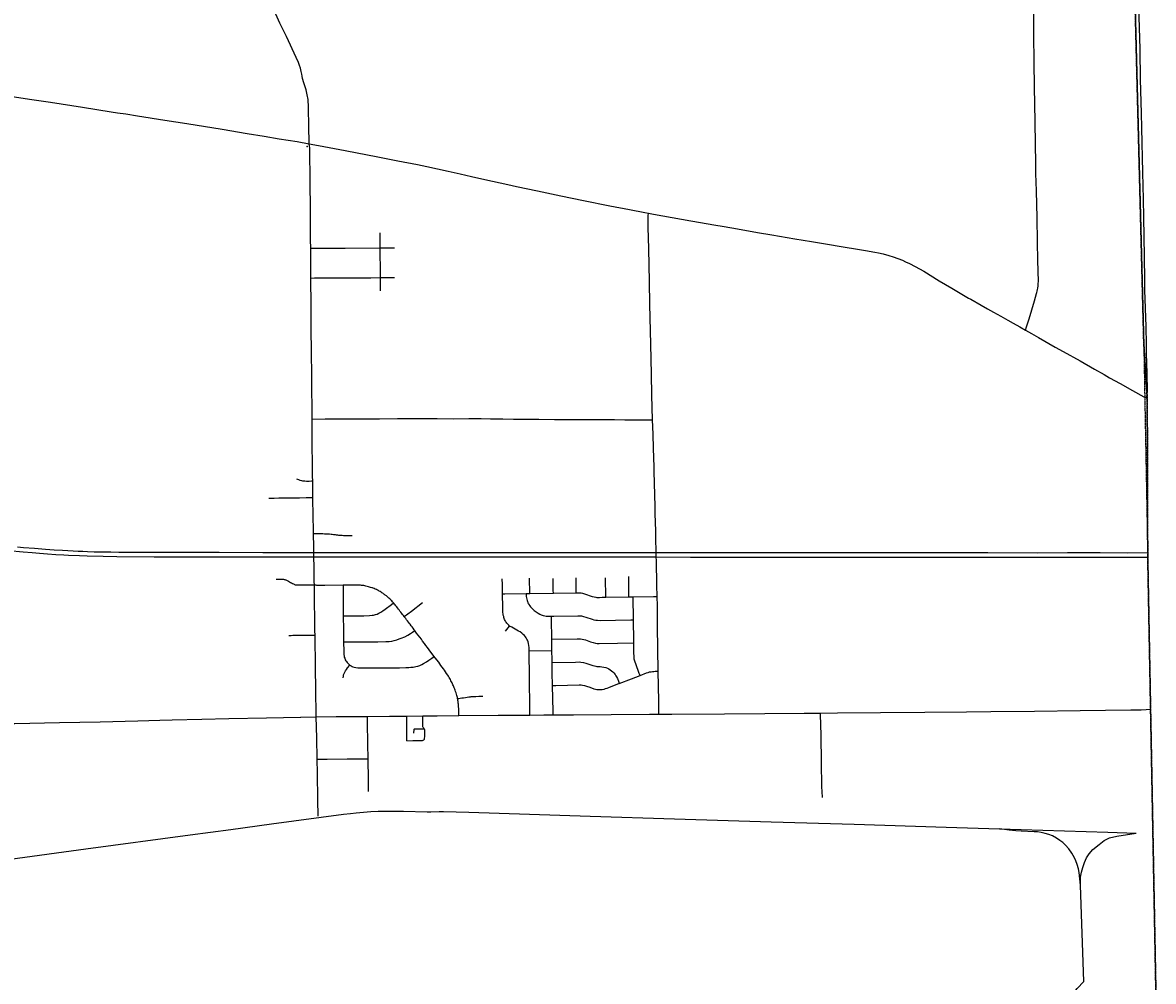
# Model space of a CAD drawing. Header units: feet. Extents: x 2113747 to 2516209, y 960708 to 1356798.
# Tile 87 of 92: x 2363337 to 2380505, y 1177717 to 1192273. Entities that reach past the tile are written whole.
import ezdxf

# ---------------------------------------------------------------- set-up
doc = ezdxf.new("R2010")
doc.units = ezdxf.units.FT
doc.header["$LTSCALE"] = 20
doc.header["$MEASUREMENT"] = 0
doc.linetypes.add('OhDOT_USTN3', pattern=[0.22, 0.165, -0.055])
doc.linetypes.add('rr2', pattern=[0])
for name, color, linetype in [('GM_X_Adjacent_County', 251, 'OhDOT_USTN3'), ('GM_X_City_Street', 251, 'Continuous'), ('GM_X_County', 251, 'OhDOT_USTN3'), ('GM_X_County_Road', 3, 'Continuous'), ('GM_X_Interstate_Route', 1, 'Continuous'), ('GM_X_Rail_Line', 251, 'rr2'), ('GM_X_State_Location', 251, 'Continuous'), ('GM_X_State_Route', 1, 'Continuous'), ('GM_X_Township', 251, 'OhDOT_USTN3'), ('GM_X_Township_Road', 4, 'Continuous'), ('GM_X_Township_Subdivision', 4, 'Continuous'), ('GM_X_Unincorporated_Location', 2, 'Continuous')]:
    doc.layers.add(name, color=color, linetype=linetype)
doc.styles.add('Styledgn030', font='dgn030.shx')

msp = doc.modelspace()

# ---------------------------------------------------------------- linework, layer by layer
at = {"layer": 'GM_X_Adjacent_County', "flags": 128}
msp.add_lwpolyline([(2484046, 1279851), (2487984, 1279948), (2488245, 1279956), (2489951, 1280020), (2497406, 1280301), (2508226, 1280716), (2508400, 1280722), (2511362, 1280834), (2511402, 1278992), (2511651, 1267387), (2511802, 1260388), (2511853, 1258032), (2511912, 1255330), (2511951, 1253456), (2512010, 1250592), (2512101, 1246172), (2512230, 1239911), (2512292, 1236891), (2512353, 1234371), (2512465, 1230387), (2512571, 1226651), (2512594, 1225202), (2512630, 1223723), (2512651, 1222857), (2512655, 1222660), (2512653, 1222387), (2512690, 1221236), (2512712, 1220325), (2512903, 1212315), (2513077, 1204484), (2513180, 1199820), (2513219, 1198046), (2513416, 1189169), (2513462, 1187239), (2513501, 1185556), (2513514, 1184984), (2513530, 1184327), (2513546, 1183622), (2513555, 1183225), (2513567, 1182726), (2513578, 1182260), (2513588, 1181821), (2513593, 1181627), (2513617, 1180939), (2513628, 1180521), (2513670, 1179740), (2513676, 1179494), (2513699, 1179041), (2513739, 1174780), (2513796, 1172613), (2513885, 1169327), (2513930, 1167379), (2513942, 1166454), (2513947, 1166127), (2513953, 1165987), (2514002, 1164246), (2514041, 1162151), (2514063, 1161131), (2514138, 1157427), (2514238, 1151848), (2514283, 1149331), (2514318, 1147339), (2510324, 1147267), (2506689, 1147200), (2506258, 1147195), (2500522, 1147082), (2496768, 1147012), (2496130, 1147000), (2495470, 1146984), (2492871, 1146938), (2489784, 1146884), (2488775, 1146866), (2487813, 1146848), (2487526, 1146842), (2486294, 1146820), (2485346, 1146802), (2481592, 1146776), (2481240, 1146773), (2480562, 1146753), (2479591, 1146751), (2479217, 1146735), (2477862, 1146726), (2477431, 1146718), (2477075, 1146717), (2476719, 1146718), (2475598, 1146706), (2475461, 1146714), (2474029, 1146683), (2472669, 1146652), (2471852, 1146646), (2471569, 1146639), (2471535, 1146638), (2471501, 1146638), (2471224, 1146630), (2470854, 1146632), (2470658, 1146630), (2470516, 1146626), (2469250, 1146608), (2468903, 1146602), (2468501, 1146594), (2461815, 1146508), (2461446, 1146481), (2459610, 1146457), (2456023, 1146410), (2454902, 1146395), (2454737, 1146393), (2454401, 1146388), (2454115, 1146384), (2453860, 1146380), (2452179, 1146359), (2450952, 1146363), (2450451, 1146366), (2450051, 1146346), (2449776, 1146343), (2449101, 1146335), (2445581, 1146287), (2444666, 1146263), (2444274, 1146267), (2443037, 1146236), (2442911, 1146233), (2439879, 1146170), (2434890, 1146115), (2433884, 1146098), (2431940, 1146079), (2431501, 1146076), (2430211, 1146047), (2421201, 1145935), (2418971, 1145882), (2418652, 1145879), (2418494, 1145897), (2413179, 1145801), (2412897, 1145794), (2407758, 1145683), (2403523, 1145588), (2398484, 1145471), (2393911, 1145372), (2391157, 1145315), (2390674, 1145305), (2390179, 1145300), (2388382, 1145259), (2383055, 1145188), (2382496, 1145180), (2381158, 1145150), (2381034, 1152023), (2381026, 1152330), (2380892, 1156694), (2380878, 1157552), (2380824, 1161039), (2380824, 1161382), (2380771, 1165044), (2380746, 1166807), (2380682, 1170163), (2380463, 1181823), (2380419, 1184193), (2380412, 1186569), (2380359, 1187412), (2380181, 1194352), (2380179, 1195356), (2380022, 1202249), (2380003, 1203413), (2380014, 1209139), (2379833, 1216178), (2379742, 1219374), (2379735, 1219826), (2379690, 1223029), (2379605, 1226364), (2379498, 1231510), (2379428, 1236058), (2379404, 1237933), (2379296, 1246319), (2379253, 1249553), (2379228, 1251500), (2378972, 1263471), (2378866, 1269735), (2378873, 1270911), (2378754, 1276290), (2378707, 1279034), (2386863, 1279126), (2391602, 1279179), (2395356, 1279222), (2405728, 1279339), (2405824, 1279340), (2411190, 1279400), (2413131, 1279426), (2415745, 1279455), (2423663, 1279533), (2431554, 1279611), (2434345, 1279639), (2436880, 1279651), (2440308, 1279667), (2444698, 1279689), (2448154, 1279679), (2451685, 1279695), (2455533, 1279713), (2458209, 1279725), (2458287, 1279726), (2465937, 1279754), (2471340, 1279774), (2476122, 1279790), (2478782, 1279799), (2482992, 1279825), (2484046, 1279851)], dxfattribs=at)
at = {"layer": 'GM_X_City_Street', "flags": 128}
for points in [[(2367742, 1185314), (2367741, 1185381), (2367740, 1185426), (2367738, 1185644), (2367736, 1185788), (2367733, 1186044), (2367735, 1186254)], [(2367735, 1186254), (2367931, 1186255), (2368119, 1186256), (2368338, 1186257), (2368565, 1186258), (2368754, 1186259), (2369028, 1186260), (2369251, 1186260), (2369456, 1186260), (2369631, 1186260), (2369886, 1186259), (2370112, 1186260), (2370297, 1186261), (2370439, 1186259), (2370517, 1186258), (2370573, 1186257), (2370626, 1186256), (2370792, 1186252), (2371014, 1186251), (2371173, 1186250), (2371413, 1186248), (2371577, 1186248), (2371790, 1186248), (2371924, 1186248), (2372114, 1186247), (2372325, 1186246), (2372483, 1186244), (2372667, 1186244), (2372828, 1186244), (2372901, 1186243)], [(2372971, 1183562), (2372967, 1183732), (2372960, 1184100), (2372958, 1184160), (2372957, 1184208), (2372957, 1184227), (2372953, 1184451), (2372951, 1184559), (2372943, 1184816), (2372940, 1184924), (2372926, 1185456), (2372924, 1185531), (2372916, 1185809), (2372909, 1186026), (2372901, 1186243)], [(2367496, 1185345), (2367525, 1185334), (2367546, 1185326), (2367571, 1185321), (2367588, 1185317), (2367603, 1185315), (2367622, 1185314), (2367645, 1185313), (2367689, 1185313), (2367722, 1185314), (2367742, 1185314)], [(2367746, 1185061), (2367745, 1185127), (2367742, 1185314)], [(2367076, 1185054), (2367157, 1185055), (2367225, 1185056), (2367303, 1185057), (2367379, 1185058), (2367446, 1185059), (2367539, 1185059), (2367640, 1185061), (2367746, 1185061)], [(2367754, 1184518), (2367753, 1184577), (2367751, 1184769), (2367746, 1185061)], [(2367754, 1184518), (2367775, 1184518), (2367800, 1184518), (2367825, 1184517), (2367852, 1184517), (2367875, 1184516), (2367897, 1184515), (2367923, 1184514), (2367953, 1184512), (2367979, 1184511), (2367999, 1184510), (2368021, 1184508), (2368038, 1184507), (2368059, 1184503), (2368081, 1184500), (2368099, 1184497), (2368119, 1184495), (2368131, 1184493), (2368149, 1184492), (2368171, 1184490), (2368189, 1184489), (2368208, 1184488), (2368230, 1184487), (2368260, 1184486), (2368277, 1184486), (2368293, 1184485), (2368315, 1184485), (2368339, 1184485)], [(2367761, 1184152), (2367761, 1184163), (2367759, 1184229), (2367757, 1184310), (2367754, 1184518)], [(2367766, 1183787), (2367766, 1183833), (2367764, 1184015), (2367761, 1184152)], [(2367188, 1183823), (2367251, 1183823), (2367263, 1183823), (2367273, 1183823), (2367286, 1183822), (2367296, 1183821), (2367308, 1183819), (2367318, 1183817), (2367329, 1183814), (2367336, 1183811), (2367345, 1183808), (2367355, 1183803), (2367364, 1183799), (2367376, 1183792), (2367389, 1183784), (2367405, 1183775), (2367422, 1183766), (2367436, 1183758), (2367448, 1183752), (2367459, 1183746), (2367467, 1183743), (2367474, 1183739), (2367479, 1183738), (2367487, 1183736), (2367499, 1183736), (2367513, 1183735), (2367539, 1183736), (2367666, 1183738), (2367724, 1183738), (2367734, 1183738), (2367745, 1183737), (2367755, 1183736), (2367767, 1183734)], [(2367767, 1183734), (2367766, 1183787)], [(2368202, 1183732), (2367927, 1183728), (2367828, 1183727), (2367815, 1183727), (2367804, 1183728), (2367794, 1183730), (2367785, 1183731), (2367767, 1183734)], [(2367777, 1182973), (2367776, 1183039), (2367773, 1183231), (2367770, 1183462), (2367768, 1183654), (2367767, 1183734)], [(2368202, 1183732), (2368203, 1183693), (2368205, 1183507), (2368206, 1183350), (2368206, 1183267)], [(2368967, 1183464), (2368963, 1183468), (2368952, 1183481), (2368941, 1183493), (2368930, 1183505), (2368921, 1183515), (2368912, 1183524), (2368900, 1183536), (2368888, 1183546), (2368876, 1183556), (2368861, 1183569), (2368844, 1183582), (2368833, 1183590), (2368821, 1183598), (2368806, 1183609), (2368793, 1183617), (2368779, 1183626), (2368764, 1183635), (2368752, 1183642), (2368740, 1183649), (2368724, 1183657), (2368708, 1183665), (2368691, 1183673), (2368675, 1183680), (2368662, 1183685), (2368649, 1183690), (2368639, 1183693), (2368620, 1183699), (2368604, 1183704), (2368587, 1183708), (2368569, 1183713), (2368548, 1183718), (2368531, 1183722), (2368516, 1183725), (2368504, 1183726), (2368485, 1183728), (2368468, 1183730), (2368441, 1183731), (2368415, 1183732), (2368371, 1183732), (2368327, 1183732), (2368269, 1183732), (2368215, 1183732), (2368202, 1183732)], [(2370624, 1183601), (2370621, 1183742), (2370617, 1183830)], [(2371039, 1183606), (2371035, 1183836)], [(2371395, 1183612), (2371394, 1183651), (2371390, 1183835)], [(2371741, 1183618), (2371740, 1183841)], [(2372193, 1183549), (2372188, 1183842)], [(2372543, 1183555), (2372540, 1183864)], [(2370624, 1183601), (2370661, 1183601), (2370981, 1183605)], [(2370732, 1183111), (2370718, 1183125), (2370703, 1183140), (2370691, 1183154), (2370681, 1183168), (2370671, 1183183), (2370663, 1183197), (2370656, 1183212), (2370650, 1183226), (2370645, 1183241), (2370641, 1183254), (2370638, 1183265), (2370635, 1183275), (2370631, 1183296), (2370629, 1183319), (2370627, 1183343), (2370626, 1183367), (2370626, 1183391), (2370624, 1183601)], [(2370981, 1183605), (2371039, 1183606)], [(2370981, 1183605), (2370985, 1183561), (2370988, 1183539), (2370991, 1183519), (2370996, 1183500), (2371002, 1183482), (2371009, 1183466), (2371016, 1183451), (2371024, 1183439), (2371036, 1183419), (2371049, 1183402), (2371064, 1183386), (2371084, 1183366), (2371106, 1183347), (2371133, 1183326), (2371164, 1183305), (2371189, 1183292), (2371209, 1183282), (2371241, 1183271), (2371264, 1183265), (2371287, 1183262), (2371321, 1183261), (2371366, 1183261)], [(2371039, 1183606), (2371395, 1183612)], [(2371395, 1183612), (2371741, 1183618)], [(2371741, 1183618), (2371777, 1183618), (2371799, 1183617), (2371816, 1183614), (2371839, 1183610), (2371855, 1183605), (2371870, 1183600), (2371985, 1183562), (2372017, 1183553), (2372040, 1183549), (2372057, 1183547), (2372072, 1183547), (2372098, 1183547), (2372136, 1183548), (2372193, 1183549)], [(2372193, 1183549), (2372543, 1183555)], [(2372543, 1183555), (2372605, 1183556)], [(2372605, 1183556), (2372918, 1183561), (2372971, 1183562)], [(2372610, 1183207), (2372605, 1183556)], [(2372988, 1182426), (2372978, 1183106), (2372974, 1183417), (2372971, 1183562)], [(2368206, 1183267), (2368520, 1183268), (2368602, 1183271), (2368642, 1183275), (2368666, 1183279), (2368696, 1183286), (2368718, 1183293), (2368748, 1183306), (2368777, 1183322), (2368807, 1183342), (2368841, 1183367), (2368936, 1183440), (2368967, 1183464)], [(2369131, 1183255), (2369119, 1183270), (2369106, 1183287), (2369093, 1183303), (2369080, 1183320), (2369065, 1183339), (2369053, 1183356), (2369042, 1183370), (2369029, 1183387), (2369018, 1183401), (2369006, 1183416), (2368993, 1183432), (2368982, 1183446), (2368973, 1183457), (2368967, 1183464)], [(2369131, 1183255), (2369240, 1183338), (2369407, 1183470)], [(2368206, 1183267), (2368207, 1183055), (2368209, 1182870)], [(2369290, 1183044), (2369281, 1183056), (2369265, 1183077), (2369250, 1183097), (2369237, 1183115), (2369219, 1183138), (2369207, 1183154), (2369194, 1183171), (2369179, 1183191), (2369168, 1183206), (2369154, 1183225), (2369142, 1183240), (2369132, 1183253), (2369131, 1183255)], [(2371366, 1183261), (2371402, 1183261), (2371769, 1183268), (2371802, 1183267), (2371824, 1183264), (2371852, 1183258), (2371887, 1183248), (2371983, 1183214), (2372012, 1183207), (2372038, 1183202), (2372064, 1183199), (2372104, 1183198), (2372574, 1183207), (2372610, 1183207)], [(2371371, 1182910), (2371367, 1183217), (2371366, 1183261)], [(2372616, 1182856), (2372616, 1182889), (2372610, 1183207)], [(2368209, 1182870), (2368731, 1182874), (2368852, 1182876), (2368902, 1182879), (2368941, 1182884), (2368977, 1182892), (2369019, 1182902), (2369055, 1182915), (2369087, 1182926), (2369140, 1182950), (2369184, 1182972), (2369224, 1182997), (2369257, 1183021), (2369290, 1183044)], [(2369588, 1182650), (2369537, 1182717), (2369512, 1182751), (2369484, 1182788), (2369460, 1182818), (2369437, 1182849), (2369411, 1182882), (2369391, 1182910), (2369367, 1182942), (2369343, 1182973), (2369320, 1183004), (2369309, 1183019), (2369296, 1183036), (2369290, 1183044)], [(2370668, 1183036), (2370732, 1183111)], [(2371028, 1182735), (2371026, 1182786), (2371024, 1182818), (2371019, 1182848), (2371012, 1182870), (2371003, 1182896), (2370994, 1182913), (2370983, 1182931), (2370971, 1182949), (2370956, 1182967), (2370939, 1182985), (2370919, 1183002), (2370889, 1183023), (2370866, 1183036), (2370763, 1183094), (2370732, 1183111)], [(2367377, 1182969), (2367414, 1182970), (2367442, 1182971), (2367472, 1182971), (2367509, 1182972), (2367539, 1182973), (2367601, 1182973), (2367777, 1182973)], [(2367794, 1181734), (2367792, 1181885), (2367790, 1182016), (2367788, 1182214), (2367785, 1182413), (2367782, 1182605), (2367779, 1182844), (2367777, 1182973)], [(2368209, 1182870), (2368212, 1182724), (2368213, 1182694), (2368214, 1182678), (2368217, 1182654), (2368221, 1182637), (2368227, 1182622), (2368236, 1182601), (2368245, 1182585), (2368254, 1182572), (2368265, 1182558), (2368279, 1182542), (2368293, 1182528), (2368305, 1182519)], [(2371371, 1182910), (2371759, 1182917), (2371808, 1182915), (2371831, 1182913), (2371856, 1182908), (2371884, 1182900), (2371961, 1182873), (2372002, 1182860), (2372035, 1182852), (2372061, 1182848), (2372077, 1182847), (2372091, 1182846), (2372370, 1182851), (2372616, 1182856)], [(2371374, 1182739), (2371371, 1182910)], [(2372712, 1182362), (2372700, 1182392), (2372645, 1182536), (2372635, 1182564), (2372631, 1182580), (2372627, 1182595), (2372624, 1182609), (2372622, 1182623), (2372620, 1182646), (2372619, 1182708), (2372616, 1182856)], [(2371028, 1182735), (2371374, 1182739)], [(2371040, 1181760), (2371040, 1181805), (2371034, 1182379), (2371029, 1182667), (2371028, 1182726), (2371028, 1182735)], [(2371376, 1182557), (2371376, 1182597), (2371374, 1182739)], [(2368204, 1182325), (2368207, 1182349), (2368211, 1182372), (2368217, 1182391), (2368227, 1182413), (2368238, 1182432), (2368253, 1182452), (2368271, 1182475), (2368305, 1182519)], [(2368305, 1182519), (2368324, 1182507), (2368340, 1182499), (2368353, 1182493), (2368373, 1182487), (2368398, 1182482), (2368427, 1182477), (2368463, 1182475), (2368517, 1182475), (2369061, 1182479), (2369154, 1182481), (2369201, 1182483), (2369234, 1182485), (2369267, 1182489), (2369305, 1182496), (2369336, 1182504), (2369367, 1182514), (2369397, 1182527), (2369426, 1182542), (2369468, 1182567), (2369503, 1182591), (2369549, 1182623), (2369588, 1182650)], [(2369942, 1182010), (2369938, 1182025), (2369934, 1182040), (2369929, 1182058), (2369923, 1182079), (2369918, 1182097), (2369911, 1182117), (2369904, 1182137), (2369897, 1182154), (2369890, 1182172), (2369884, 1182189), (2369877, 1182206), (2369871, 1182220), (2369864, 1182235), (2369858, 1182248), (2369850, 1182264), (2369841, 1182282), (2369832, 1182299), (2369822, 1182316), (2369812, 1182332), (2369803, 1182349), (2369791, 1182368), (2369775, 1182391), (2369759, 1182416), (2369742, 1182440), (2369726, 1182462), (2369708, 1182487), (2369689, 1182514), (2369655, 1182561), (2369603, 1182631), (2369588, 1182650)], [(2371376, 1182557), (2371731, 1182565), (2371785, 1182566), (2371813, 1182564), (2371852, 1182558), (2371888, 1182548), (2371934, 1182533), (2371996, 1182511), (2372020, 1182505), (2372038, 1182501), (2372056, 1182499), (2372070, 1182498), (2372106, 1182496), (2372131, 1182493), (2372163, 1182488), (2372192, 1182480), (2372217, 1182471), (2372239, 1182461), (2372259, 1182449), (2372280, 1182433), (2372298, 1182418), (2372311, 1182403), (2372332, 1182377), (2372345, 1182358), (2372356, 1182338), (2372367, 1182316), (2372383, 1182274), (2372396, 1182241)], [(2371383, 1182210), (2371379, 1182400), (2371376, 1182557)], [(2372396, 1182241), (2372580, 1182311), (2372712, 1182362)], [(2372712, 1182362), (2372811, 1182399), (2372837, 1182408), (2372857, 1182414), (2372880, 1182418), (2372899, 1182421), (2372920, 1182423), (2372942, 1182424), (2372970, 1182425), (2372988, 1182426)], [(2372999, 1181775), (2372998, 1181971), (2372988, 1182426)], [(2371383, 1182210), (2371432, 1182211), (2371785, 1182217), (2371817, 1182217), (2371840, 1182214), (2371868, 1182208), (2371899, 1182198), (2371948, 1182181), (2372010, 1182160), (2372033, 1182154), (2372055, 1182150), (2372086, 1182147), (2372110, 1182147), (2372138, 1182150), (2372165, 1182155), (2372186, 1182161), (2372210, 1182169), (2372236, 1182178), (2372375, 1182233), (2372396, 1182241)], [(2371392, 1181763), (2371391, 1181812), (2371383, 1182210)], [(2369942, 1182010), (2369960, 1182012), (2369982, 1182016), (2370007, 1182020), (2370033, 1182024), (2370060, 1182028), (2370086, 1182032), (2370112, 1182036), (2370136, 1182039), (2370150, 1182040), (2370165, 1182042), (2370185, 1182043), (2370217, 1182044), (2370264, 1182045), (2370323, 1182045)], [(2369961, 1181751), (2369958, 1181855), (2369956, 1181889), (2369955, 1181904), (2369954, 1181924), (2369952, 1181941), (2369951, 1181952), (2369949, 1181965), (2369947, 1181981), (2369944, 1181996), (2369942, 1182010)], [(2367808, 1181090), (2367802, 1181413), (2367794, 1181734)], [(2368584, 1181094), (2368580, 1181316), (2368576, 1181651), (2368575, 1181740)], [(2369172, 1181368), (2369172, 1181699), (2369171, 1181744)], [(2369434, 1181551), (2369427, 1181560), (2369420, 1181571), (2369416, 1181580), (2369414, 1181606), (2369413, 1181636), (2369412, 1181721), (2369412, 1181747)], [(2375483, 1180508), (2375474, 1180597), (2375470, 1180672), (2375469, 1180768), (2375467, 1180947), (2375465, 1181114), (2375461, 1181373), (2375459, 1181475), (2375456, 1181593), (2375449, 1181790)], [(2369172, 1181368), (2369263, 1181372), (2369302, 1181374), (2369328, 1181373), (2369368, 1181374), (2369407, 1181375), (2369420, 1181378), (2369429, 1181383), (2369434, 1181387), (2369438, 1181392), (2369440, 1181398), (2369441, 1181404), (2369443, 1181437), (2369445, 1181513), (2369445, 1181526), (2369443, 1181535), (2369439, 1181544), (2369434, 1181551)], [(2369277, 1181486), (2369281, 1181541), (2369282, 1181545), (2369285, 1181549), (2369289, 1181551), (2369294, 1181552), (2369305, 1181553), (2369434, 1181551)], [(2367808, 1181090), (2367962, 1181091), (2368267, 1181093), (2368552, 1181094), (2368584, 1181094)], [(2367824, 1180227), (2367819, 1180474), (2367813, 1180879), (2367808, 1181090)], [(2368590, 1180597), (2368588, 1180775), (2368584, 1181094)]]:
    msp.add_lwpolyline(points, dxfattribs=at)
at = {"layer": 'GM_X_County', "flags": 128}
msp.add_lwpolyline([(2353397, 1222451), (2356858, 1222526), (2358764, 1222568), (2364180, 1222723), (2365829, 1222755), (2369645, 1222836), (2372194, 1222881), (2374472, 1222924), (2379690, 1223029), (2379735, 1219826), (2379742, 1219374), (2379833, 1216178), (2380014, 1209139), (2380003, 1203413), (2380022, 1202249), (2380179, 1195356), (2380181, 1194352), (2380359, 1187412), (2380412, 1186569), (2380419, 1184193), (2380463, 1181823), (2380682, 1170163), (2380746, 1166807), (2380771, 1165044), (2380824, 1161382), (2380824, 1161039), (2380878, 1157552), (2380892, 1156694), (2381026, 1152330), (2381034, 1152023), (2381158, 1145150), (2381235, 1140057), (2381269, 1137568), (2381334, 1132856), (2381336, 1132676), (2381343, 1132210), (2381380, 1130882), (2381388, 1130504), (2381409, 1129491), (2381422, 1128859), (2381524, 1123853), (2381544, 1122872), (2381624, 1118858), (2381679, 1116097), (2382044, 1104151), (2382074, 1096083), (2382125, 1091787), (2380307, 1091766), (2379221, 1091753), (2378988, 1091751), (2374063, 1091696), (2368829, 1091637), (2365146, 1091594), (2364291, 1091584), (2363494, 1091575), (2360811, 1091544), (2360599, 1091542), (2358848, 1091522), (2355371, 1091477), (2352195, 1091435), (2348514, 1091386), (2345661, 1091348), (2342697, 1091308), (2341799, 1091296), (2335157, 1091206), (2333216, 1091180), (2331837, 1091161), (2328725, 1091118), (2328615, 1091117), (2326938, 1091094), (2326732, 1091091), (2324108, 1091056), (2318107, 1090974), (2313863, 1090917), (2307056, 1090903), (2301402, 1090840), (2299895, 1090831), (2299145, 1090827), (2298147, 1090820), (2294565, 1090800), (2294190, 1090795), (2291695, 1090779), (2287536, 1090733), (2283974, 1090692), (2281184, 1090660), (2280571, 1090646), (2279737, 1090638), (2276111, 1090564), (2275965, 1090561), (2275354, 1090544), (2275300, 1090545), (2274067, 1090515), (2274049, 1092053), (2274045, 1093010), (2274019, 1094549), (2274003, 1096382), (2273944, 1101977), (2273923, 1103969), (2273928, 1105260), (2273895, 1107881), (2273890, 1108659), (2273892, 1109492), (2273890, 1109708), (2273889, 1109866), (2273885, 1110318), (2273884, 1110420), (2273881, 1110748), (2273878, 1111173), (2273872, 1111794), (2273868, 1112294), (2273861, 1113069), (2273860, 1113281), (2273857, 1113575), (2273857, 1113636), (2273852, 1114201), (2273851, 1114281), (2273848, 1114656), (2273845, 1115019), (2273878, 1116829), (2273877, 1118817), (2273859, 1119170), (2273866, 1121327), (2273809, 1124393), (2273800, 1125028), (2273794, 1125938), (2273794, 1126045), (2273791, 1126395), (2273784, 1127599), (2273782, 1127896), (2273782, 1128013), (2273776, 1128908), (2273762, 1131307), (2273735, 1134958), (2273727, 1137672), (2273708, 1143906), (2273707, 1144117), (2273652, 1147706), (2273648, 1148193), (2273645, 1148717), (2273636, 1149823), (2273632, 1150488), (2273596, 1155295), (2273585, 1158808), (2273560, 1160546), (2273539, 1163372), (2273486, 1167056), (2273465, 1168621), (2273462, 1168895), (2273426, 1173044), (2273428, 1173104), (2273415, 1174720), (2273392, 1176176), (2273394, 1176620), (2273384, 1177023), (2273358, 1177776), (2273351, 1179125), (2273359, 1179654), (2273321, 1182083), (2273216, 1187364), (2273164, 1190519), (2273176, 1191453), (2273228, 1192712), (2273152, 1195400), (2273193, 1198453), (2273071, 1206556), (2272991, 1215563), (2272975, 1216501), (2272977, 1217406), (2272968, 1218487), (2272962, 1219225), (2272959, 1219527), (2272955, 1219996), (2272952, 1220381), (2272949, 1220734), (2272946, 1221095), (2272941, 1221646), (2274226, 1221624), (2276584, 1221584), (2279436, 1221567), (2287284, 1221586), (2287634, 1221587), (2288155, 1221588), (2289133, 1221589), (2291838, 1221592), (2294724, 1221588), (2295595, 1221591), (2298613, 1221605), (2299175, 1221609), (2303374, 1221676), (2308426, 1221766), (2313088, 1221841), (2315600, 1221874), (2319071, 1221920), (2326584, 1222061), (2327982, 1222076), (2333341, 1222133), (2335682, 1222157), (2338510, 1222201), (2341239, 1222245), (2343737, 1222286), (2344324, 1222288), (2349300, 1222361), (2350843, 1222395), (2353397, 1222451)], dxfattribs=at)
at = {"layer": 'GM_X_County_Road', "flags": 128}
for points in [[(2367690, 1190434), (2367688, 1190473), (2367685, 1190670), (2367677, 1191004), (2367676, 1191036), (2367675, 1191058), (2367673, 1191084), (2367671, 1191107), (2367667, 1191132), (2367664, 1191153), (2367654, 1191203), (2367648, 1191226), (2367640, 1191253), (2367632, 1191284), (2367608, 1191359), (2367589, 1191426), (2367582, 1191458), (2367575, 1191492), (2367568, 1191532), (2367556, 1191579), (2367542, 1191623), (2367524, 1191668), (2367491, 1191743), (2367342, 1192061), (2367245, 1192266), (2367182, 1192402)], [(2367711, 1188850), (2367710, 1188973), (2367706, 1189437), (2367702, 1189855), (2367696, 1190352), (2367696, 1190377), (2367694, 1190399), (2367690, 1190434)], [(2367714, 1188395), (2367713, 1188523), (2367711, 1188769), (2367711, 1188850)], [(2367735, 1186254), (2367726, 1186878), (2367722, 1187305), (2367718, 1187594), (2367718, 1188049), (2367715, 1188318), (2367714, 1188395)]]:
    msp.add_lwpolyline(points, dxfattribs=at)
at = {"layer": 'GM_X_Interstate_Route', "flags": 128}
for points in [[(2362904, 1184279), (2363347, 1184239), (2363482, 1184227), (2363596, 1184217), (2363716, 1184208), (2363844, 1184199), (2363962, 1184192), (2364036, 1184188), (2364202, 1184181), (2364319, 1184176), (2364559, 1184170), (2364770, 1184166), (2365335, 1184164)], [(2363262, 1184314), (2363353, 1184306), (2363518, 1184292), (2363683, 1184279), (2363816, 1184270), (2363943, 1184261), (2364025, 1184257), (2364105, 1184253), (2364181, 1184250), (2364254, 1184247), (2364321, 1184244), (2364422, 1184240), (2364532, 1184238), (2364676, 1184236), (2364796, 1184233), (2364964, 1184232), (2365077, 1184233), (2365335, 1184233), (2365416, 1184233), (2365814, 1184231), (2366321, 1184232), (2366985, 1184230), (2367365, 1184230), (2367623, 1184229), (2367759, 1184229), (2367942, 1184229), (2368161, 1184230), (2368373, 1184230), (2368600, 1184230), (2368946, 1184229), (2369158, 1184229), (2369282, 1184229), (2369516, 1184228), (2369795, 1184228), (2369999, 1184227), (2370257, 1184227), (2370514, 1184227), (2370910, 1184227), (2371203, 1184227), (2371453, 1184227), (2371741, 1184227), (2372099, 1184227), (2372553, 1184227), (2372957, 1184227), (2373071, 1184227), (2373403, 1184227), (2373906, 1184227), (2374239, 1184227), (2374470, 1184227), (2374626, 1184227), (2375052, 1184227), (2375307, 1184227), (2375576, 1184226), (2375869, 1184226), (2376151, 1184226), (2376526, 1184226), (2376758, 1184226), (2376904, 1184226), (2377096, 1184227), (2377413, 1184227), (2377717, 1184227), (2377990, 1184227), (2378745, 1184225), (2379202, 1184226), (2379698, 1184226), (2380114, 1184225), (2380418, 1184227)], [(2365335, 1184164), (2365907, 1184163), (2366018, 1184163), (2366271, 1184163), (2366522, 1184162), (2367145, 1184163), (2367648, 1184163), (2367761, 1184163), (2368101, 1184162), (2368266, 1184161), (2368559, 1184161), (2369020, 1184161), (2370638, 1184161), (2371232, 1184160), (2371573, 1184160), (2371772, 1184160), (2372260, 1184160), (2372857, 1184160), (2372958, 1184160)], [(2372958, 1184160), (2373477, 1184159), (2373906, 1184159), (2374166, 1184159), (2374357, 1184158), (2374857, 1184158), (2375520, 1184157), (2376153, 1184159), (2376628, 1184158), (2377175, 1184158), (2377843, 1184158), (2379195, 1184158), (2379794, 1184159), (2380381, 1184158), (2380420, 1184158)]]:
    msp.add_lwpolyline(points, dxfattribs=at)
at = {"layer": 'GM_X_Rail_Line', "flags": 128}
for points in [[(2337528, 1168975), (2337679, 1169065), (2337811, 1169141), (2337899, 1169189), (2338002, 1169243), (2338107, 1169294), (2338233, 1169353), (2338614, 1169521), (2338995, 1169684), (2339485, 1169896), (2340679, 1170415), (2341128, 1170609), (2341626, 1170824), (2342369, 1171147), (2343451, 1171616), (2345930, 1172690), (2347189, 1173234), (2347647, 1173434), (2347994, 1173583), (2348205, 1173676), (2348341, 1173740), (2348479, 1173809), (2348612, 1173881), (2348769, 1173971), (2348882, 1174041), (2349007, 1174120), (2349128, 1174203), (2349229, 1174276), (2349333, 1174354), (2349443, 1174440), (2349535, 1174516), (2349621, 1174591), (2349710, 1174671), (2349795, 1174751), (2349877, 1174830), (2349994, 1174950), (2350063, 1175024), (2350204, 1175184), (2350325, 1175330), (2350446, 1175488), (2350533, 1175609), (2350581, 1175678), (2350633, 1175756), (2350749, 1175941), (2350946, 1176261), (2351012, 1176358), (2351072, 1176436), (2351140, 1176527), (2351195, 1176593), (2351258, 1176663), (2351323, 1176727), (2351405, 1176807), (2351478, 1176874), (2351576, 1176954), (2351669, 1177022), (2351753, 1177081), (2351831, 1177131), (2351911, 1177178), (2351989, 1177222), (2352057, 1177256), (2352146, 1177299), (2352258, 1177347), (2352370, 1177390), (2352490, 1177434), (2353066, 1177632), (2354375, 1178084), (2354944, 1178280), (2355336, 1178411), (2355454, 1178448), (2355597, 1178488), (2355706, 1178516), (2355834, 1178547), (2355963, 1178574), (2356097, 1178599), (2356237, 1178621), (2356559, 1178665), (2358411, 1178919), (2359671, 1179092), (2361317, 1179318), (2362297, 1179452), (2363148, 1179571), (2364297, 1179727), (2365883, 1179942), (2366497, 1180024), (2367115, 1180110), (2368208, 1180255), (2368314, 1180266), (2368402, 1180276), (2368511, 1180286), (2368626, 1180294), (2368736, 1180299), (2368842, 1180302), (2368951, 1180303), (2369120, 1180301), (2369482, 1180290), (2369537, 1180289), (2369663, 1180296), (2369729, 1180296), (2370110, 1180284), (2371955, 1180226), (2373234, 1180186), (2374704, 1180141), (2375960, 1180101), (2377359, 1180059), (2378171, 1180033)], [(2378171, 1180033), (2379813, 1179982), (2380245, 1179969)], [(2379397, 1179175), (2379378, 1179369), (2379369, 1179425), (2379350, 1179489), (2379329, 1179545), (2379306, 1179593), (2379265, 1179665), (2379222, 1179727), (2379169, 1179784), (2379129, 1179823), (2379085, 1179857), (2379032, 1179891), (2378973, 1179924), (2378918, 1179947), (2378862, 1179964), (2378800, 1179979), (2378748, 1179986), (2378696, 1179989), (2378496, 1179999), (2378416, 1180004), (2378315, 1180013), (2378171, 1180033)], [(2379397, 1179175), (2379401, 1179301), (2379415, 1179377), (2379434, 1179445), (2379459, 1179524), (2379489, 1179593), (2379528, 1179655), (2379585, 1179717), (2379680, 1179797), (2379756, 1179855), (2379839, 1179895), (2379951, 1179922), (2380245, 1179969)], [(2379448, 1177717), (2379397, 1179175)], [(2379077, 1174146), (2379057, 1174443), (2379056, 1174705), (2378970, 1176780), (2378972, 1176948), (2378994, 1177058), (2379023, 1177139), (2379082, 1177248), (2379248, 1177476), (2379348, 1177611), (2379448, 1177717)]]:
    msp.add_lwpolyline(points, dxfattribs=at)
at = {"layer": 'GM_X_State_Route', "flags": 128}
for points in [[(2363148, 1191158), (2363443, 1191113), (2363760, 1191064), (2364247, 1190990), (2364684, 1190919), (2364780, 1190905), (2364904, 1190886), (2365083, 1190858), (2365495, 1190793), (2365829, 1190741), (2366367, 1190653), (2366749, 1190589), (2367005, 1190548), (2367235, 1190511), (2367507, 1190466), (2367690, 1190434), (2367830, 1190409), (2368236, 1190333), (2368732, 1190235), (2369035, 1190176), (2369334, 1190118), (2369476, 1190088), (2369799, 1190020), (2369979, 1189979), (2370154, 1189936), (2370353, 1189890), (2370702, 1189814), (2370834, 1189786), (2371153, 1189718), (2371508, 1189644), (2371855, 1189573), (2372254, 1189492), (2372550, 1189434), (2372782, 1189389), (2372842, 1189378), (2372914, 1189365), (2373056, 1189339), (2373484, 1189262), (2373863, 1189198), (2373960, 1189181), (2374104, 1189156), (2374192, 1189140), (2374493, 1189088), (2374710, 1189050), (2375061, 1188991), (2375316, 1188950), (2375648, 1188895)], [(2375648, 1188895), (2375672, 1188891), (2376135, 1188814), (2376274, 1188789), (2376332, 1188778), (2376402, 1188761), (2376487, 1188737), (2376552, 1188716), (2376626, 1188690), (2376694, 1188664), (2376742, 1188643), (2376801, 1188616), (2376889, 1188572), (2376955, 1188536), (2377018, 1188500), (2377252, 1188355), (2377444, 1188240), (2377700, 1188092), (2377735, 1188073)], [(2377735, 1188073), (2377889, 1187985), (2377985, 1187930), (2378079, 1187877), (2378187, 1187816), (2378293, 1187757), (2378374, 1187712), (2378478, 1187653), (2378563, 1187606), (2378657, 1187552), (2378761, 1187491), (2379015, 1187347), (2379137, 1187278), (2379392, 1187136), (2379613, 1187011), (2379757, 1186929), (2379839, 1186882), (2380000, 1186792), (2380187, 1186686), (2380362, 1186591), (2380395, 1186577)], [(2373194, 1181776), (2373994, 1181781), (2374604, 1181785), (2375205, 1181788), (2375449, 1181790), (2375707, 1181792), (2376363, 1181797), (2377033, 1181803), (2377666, 1181808), (2378036, 1181812), (2378699, 1181821), (2379392, 1181830), (2380161, 1181839), (2380319, 1181841), (2380395, 1181844), (2380462, 1181848)], [(2355531, 1181457), (2356226, 1181477), (2357089, 1181496), (2357664, 1181511), (2357874, 1181516), (2358431, 1181531), (2358933, 1181544), (2359300, 1181551), (2359680, 1181559), (2360336, 1181574), (2360653, 1181584), (2361069, 1181594), (2361384, 1181599), (2361906, 1181610), (2362637, 1181624), (2362897, 1181628), (2362969, 1181631), (2363221, 1181634), (2363897, 1181646), (2364516, 1181657), (2365086, 1181672), (2365423, 1181681)], [(2365423, 1181681), (2365608, 1181686)], [(2365608, 1181686), (2366058, 1181697), (2366469, 1181707), (2367038, 1181719), (2367556, 1181729)], [(2367556, 1181729), (2367559, 1181729), (2367794, 1181734), (2368098, 1181736), (2368575, 1181740), (2368908, 1181742), (2369171, 1181744), (2369412, 1181747), (2369630, 1181749), (2369961, 1181751), (2370555, 1181756), (2370718, 1181757)], [(2370718, 1181757), (2371040, 1181760), (2371250, 1181762), (2371392, 1181763), (2371700, 1181763), (2372274, 1181767), (2372855, 1181772), (2372999, 1181775)], [(2372999, 1181775), (2373180, 1181775), (2373194, 1181776)]]:
    msp.add_lwpolyline(points, dxfattribs=at)
at = {"layer": 'GM_X_Township', "flags": 128}
msp.add_lwpolyline([(2353908, 1195164), (2354856, 1195134), (2357548, 1195159), (2357966, 1195170), (2359057, 1195164), (2365880, 1195226), (2366875, 1195235), (2372692, 1195272), (2374836, 1195272), (2375116, 1195276), (2376656, 1195310), (2380179, 1195356), (2380181, 1194352), (2380359, 1187412), (2380375, 1186529), (2380419, 1184193), (2380463, 1181823), (2380682, 1170163), (2354256, 1169691), (2354064, 1181403), (2354040, 1184708), (2354011, 1187062), (2353946, 1190014), (2353908, 1195164)], dxfattribs=at)
at = {"layer": 'GM_X_Township_Road', "flags": 128}
for points in [[(2380303, 1191860), (2380302, 1191877), (2380291, 1192357), (2380272, 1192994), (2380259, 1193565), (2380254, 1193849), (2380242, 1194374)], [(2378563, 1187606), (2378581, 1187653), (2378621, 1187778), (2378701, 1188051), (2378731, 1188158), (2378736, 1188178), (2378741, 1188196), (2378747, 1188219), (2378750, 1188239), (2378755, 1188278), (2378758, 1188312), (2378759, 1188343), (2378752, 1188663), (2378746, 1188945), (2378739, 1189311), (2378730, 1189721), (2378722, 1189981), (2378720, 1190170), (2378714, 1190396), (2378710, 1190797), (2378705, 1191003), (2378694, 1191643), (2378692, 1192120), (2378689, 1192414)], [(2380400, 1187360), (2380399, 1187384), (2380395, 1187659), (2380376, 1188210), (2380375, 1188361), (2380371, 1188722), (2380359, 1189319), (2380354, 1189595), (2380343, 1189995), (2380329, 1190674), (2380325, 1190896), (2380311, 1191410), (2380303, 1191860)], [(2372901, 1186243), (2372891, 1186619), (2372884, 1186935), (2372875, 1187392), (2372862, 1187992), (2372855, 1188340), (2372844, 1188841), (2372837, 1189169), (2372836, 1189320), (2372836, 1189331), (2372837, 1189341), (2372842, 1189378)], [(2380395, 1186577), (2380405, 1186598), (2380408, 1186606), (2380411, 1186615), (2380412, 1186624), (2380413, 1186633), (2380414, 1186673), (2380410, 1186951), (2380402, 1187256), (2380400, 1187360)]]:
    msp.add_lwpolyline(points, dxfattribs=at)
at = {"layer": 'GM_X_Township_Subdivision', "flags": 128}
for points in [[(2368767, 1188853), (2368766, 1188889), (2368766, 1189052), (2368766, 1189080)], [(2367711, 1188850), (2367759, 1188848), (2368233, 1188849), (2368767, 1188853)], [(2368767, 1188853), (2368808, 1188853), (2368926, 1188854), (2368985, 1188855)], [(2368770, 1188402), (2368770, 1188493), (2368767, 1188806), (2368767, 1188853)], [(2367714, 1188395), (2367771, 1188396), (2368142, 1188397), (2368624, 1188400), (2368770, 1188402)], [(2368770, 1188402), (2368810, 1188404), (2368964, 1188404), (2368984, 1188404)], [(2368771, 1188203), (2368771, 1188235), (2368770, 1188384), (2368770, 1188402)]]:
    msp.add_lwpolyline(points, dxfattribs=at)
at = {"layer": 'GM_X_Unincorporated_Location'}
msp.add_point((2367656, 1190394), dxfattribs=at)

# ---------------------------------------------------------------- texts
at = {"layer": 'GM_X_State_Location', "char_height": 1, "attachment_point": 5, "line_spacing_factor": 0.8, "style": 'Styledgn030'}
for s, insert in [('{\\Fdgn000|c0;\\C256;s}', (2369669, 1189749)), ('{\\Fdgn000|c0;\\C256;r}', (2369669, 1189749)), ('{\\Fdgn000|c0;\\C256;s}', (2375785, 1181675)), ('{\\Fdgn000|c0;\\C256;r}', (2375785, 1181675))]:
    msp.add_mtext(s, dxfattribs=dict(at, insert=insert))
at = {"layer": 'GM_X_State_Location', "char_height": 1, "attachment_point": 7, "rotation": 0, "line_spacing_factor": 0.8, "style": 'Styledgn030'}
for s, insert in [('{\\Fdgn000|c0;\\C256;82}', (2369417, 1189676)), ('{\\Fdgn000|c0;\\C256;303}', (2375432, 1181602))]:
    msp.add_mtext(s, dxfattribs=dict(at, insert=insert))

doc.saveas('drawing.dxf')
